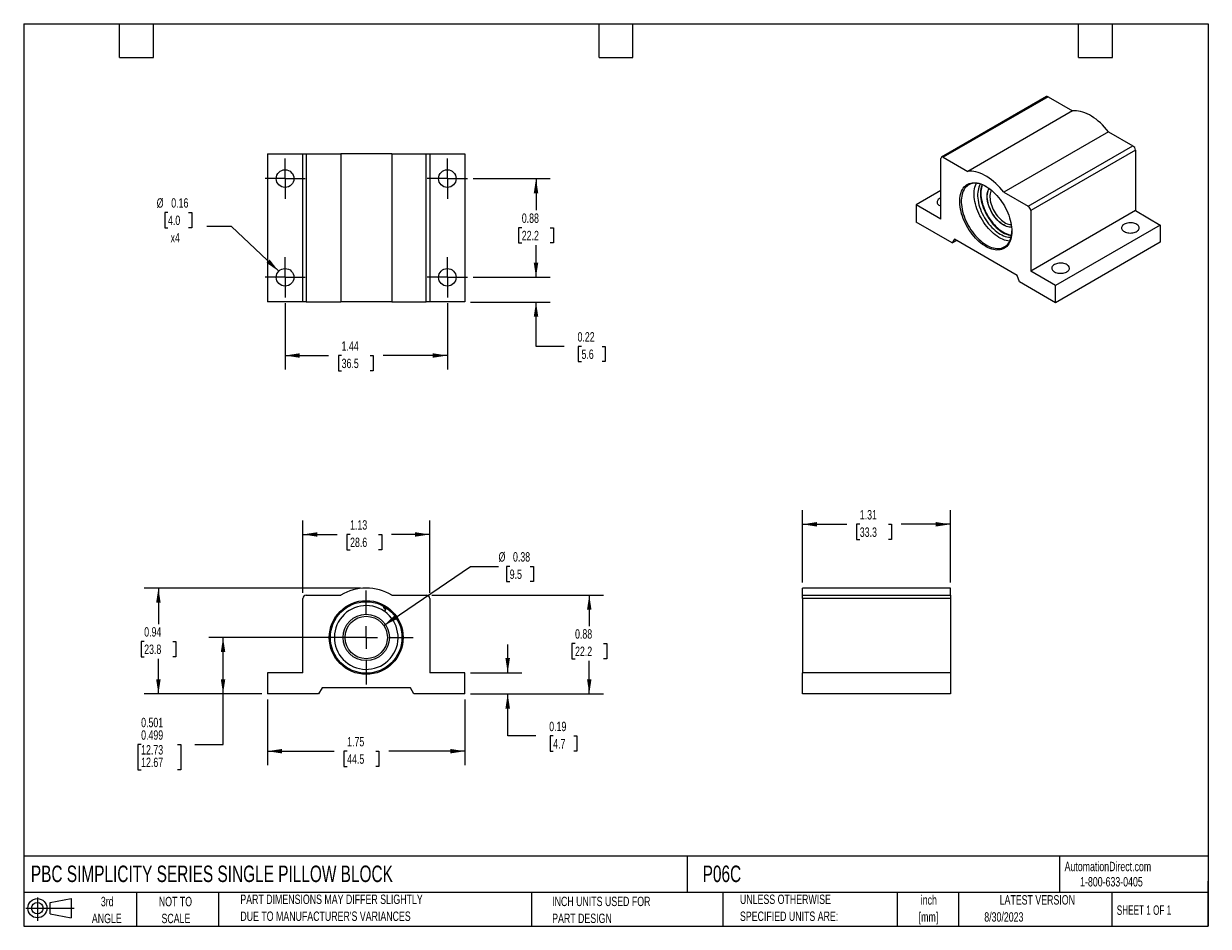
# Model space of a CAD drawing. Header units: inches. Extents: x 0.2 to 10.8, y 0.2 to 8.2.
import ezdxf

# ---------------------------------------------------------------- set-up
doc = ezdxf.new("R2010")
doc.units = ezdxf.units.IN
doc.header["$MEASUREMENT"] = 0
doc.linetypes.add('CENTERX2', pattern=[0.8, 0.5, -0.1, 0.1, -0.1])
doc.layers.add('CENTER', color=40, linetype='CENTERX2')
doc.layers.add('SLD-DEFPOINTS', color=7, linetype='Continuous')
doc.layers.add('DIMENSIONS', color=140, linetype='Continuous', lineweight=25)
doc.layers.add('TEXT', color=140, linetype='Continuous', lineweight=25)
doc.styles.add('SLDTEXTSTYLE0', font='TXT', dxfattribs={"width": 0.7})
doc.styles.add('SLDTEXTSTYLE1', font='TXT', dxfattribs={"width": 0.65})
doc.dimstyles.new('SLDDIMSTYLE0', dxfattribs={"dimtxt": 0.084961, "dimasz": 0.13, "dimexe": 0, "dimexo": 0.0625, "dimgap": 0.02124, "dimtad": 0, "dimtih": 1, "dimtoh": 1, "dimrnd": 1e-09, "dimdsep": 46, "dimtxsty": 'SLDTEXTSTYLE0', "dimsah": 1, "dimcen": 0.09, "dimadec": 0, "dimazin": 2, "dimtfac": 1, "dimtmove": 0, "dimatfit": 0, "dimfxl": 0, "dimfrac": 2, "dimtolj": 1, "dimtzin": 12, "dimarcsym": 0})
doc.dimstyles.new('SLDDIMSTYLE1', dxfattribs={"dimtxt": 0.084961, "dimasz": 0.13, "dimexe": 0, "dimexo": 0.0625, "dimgap": 0.02124, "dimtad": 0, "dimtih": 1, "dimtoh": 1, "dimrnd": 1e-09, "dimdsep": 46, "dimtxsty": 'SLDTEXTSTYLE0', "dimsah": 1, "dimcen": 0.09, "dimadec": 0, "dimazin": 2, "dimtfac": 1, "dimtofl": 0, "dimtmove": 0, "dimatfit": 3, "dimfxl": 0, "dimfrac": 2, "dimtolj": 1, "dimtzin": 12, "dimarcsym": 0})
doc.dimstyles.new('SLDDIMSTYLE2', dxfattribs={"dimtxt": 0.084961, "dimasz": 0.13, "dimexe": 0, "dimexo": 0.0625, "dimgap": 0.02124, "dimtad": 0, "dimtih": 1, "dimtoh": 1, "dimrnd": 1e-09, "dimzin": 12, "dimdsep": 46, "dimtxsty": 'SLDTEXTSTYLE0', "dimsah": 1, "dimcen": 0.09, "dimadec": 0, "dimazin": 3, "dimtfac": 1, "dimtofl": 0, "dimtmove": 0, "dimatfit": 3, "dimfxl": 0, "dimfrac": 2, "dimtolj": 1, "dimtzin": 12, "dimarcsym": 0})
doc.dimstyles.new('SLDDIMSTYLE3', dxfattribs={"dimtxt": 0.084961, "dimasz": 0.13, "dimexe": 0, "dimexo": 0.0625, "dimgap": 0.02124, "dimtad": 0, "dimtih": 1, "dimtoh": 1, "dimrnd": 1e-09, "dimdsep": 46, "dimtxsty": 'SLDTEXTSTYLE0', "dimsah": 1, "dimcen": 0, "dimadec": 0, "dimazin": 2, "dimtfac": 1, "dimtofl": 0, "dimtmove": 0, "dimatfit": 3, "dimfxl": 0, "dimfrac": 2, "dimtolj": 1, "dimtzin": 12, "dimarcsym": 0})
doc.dimstyles.new('SLDDIMSTYLE4', dxfattribs={"dimtxt": 0.084961, "dimasz": 0.13, "dimexe": 0, "dimexo": 0.0625, "dimgap": 0.02124, "dimtad": 0, "dimtih": 1, "dimtoh": 1, "dimdec": 3, "dimrnd": 1e-09, "dimzin": 0, "dimdsep": 46, "dimtxsty": 'SLDTEXTSTYLE0', "dimsah": 1, "dimcen": 0.09, "dimadec": 0, "dimazin": 0, "dimlim": 1, "dimtp": 0.001, "dimtm": 0.001, "dimtfac": 1, "dimtdec": 3, "dimtofl": 0, "dimtmove": 0, "dimatfit": 3, "dimfxl": 0, "dimfrac": 2, "dimtolj": 1, "dimtzin": 12, "dimarcsym": 0})
doc.dimstyles.new('SLDDIMSTYLE5', dxfattribs={"dimtxt": 0.084961, "dimasz": 0.13, "dimexe": 0, "dimexo": 0.0625, "dimgap": 0.02124, "dimtad": 0, "dimtih": 1, "dimtoh": 1, "dimrnd": 1e-09, "dimdsep": 46, "dimtxsty": 'SLDTEXTSTYLE0', "dimsah": 1, "dimcen": 0, "dimadec": 0, "dimazin": 2, "dimtfac": 1, "dimtofl": 0, "dimtmove": 0, "dimatfit": 3, "dimfxl": 0, "dimfrac": 2, "dimtolj": 1, "dimtzin": 12, "dimarcsym": 0})

# ---------------------------------------------------------------- blocks, each defined once
blk = doc.blocks.new('Block11')
at = {"color": 7, "linetype": 'Continuous', "lineweight": 18}
for p, q in [((0, 0.113), (0.428, 0.113)), ((0.102, 0.209), (0.102, 0)), ((0.216, 0.164), (0.401, 0.198)), ((0.216, 0.063), (0.216, 0.164)), ((0.401, 0.198), (0.401, 0.029)), ((0.216, 0.063), (0.401, 0.029))]:
    blk.add_line(p, q, dxfattribs=at)
for radius in [0.0846, 0.0506]:
    blk.add_circle((0.102, 0.113), radius, dxfattribs=at)
blk = doc.blocks.new('Block12')
at = {"layer": 'SLD-DEFPOINTS'}
blk.add_blockref('Block11', (0, 0), dxfattribs=at)
blk = doc.blocks.new('SW_NOTE_0')
at = {"layer": 'TEXT', "color": 0, "char_height": 0.0833, "attachment_point": 2, "style": 'SLDTEXTSTYLE0'}
for s, insert in [('inch', (0.125, 0.107)), ('[mm]', (0.122, -0.043))]:
    blk.add_mtext(s, dxfattribs=dict(at, insert=insert))
blk = doc.blocks.new('SW_NOTE_0_1')
at = {"layer": 'TEXT', "color": 0, "char_height": 0.08333, "attachment_point": 1, "style": 'SLDTEXTSTYLE0'}
for s, insert in [('UNLESS OTHERWISE', (0, 0.107)), ('SPECIFIED UNITS ARE:', (0, -0.043))]:
    blk.add_mtext(s, dxfattribs=dict(at, insert=insert))
blk = doc.blocks.new('SW_NOTE_0_2')
at = {"layer": 'TEXT', "color": 0, "char_height": 0.08333, "attachment_point": 1, "style": 'SLDTEXTSTYLE0'}
for s, insert in [('PART DIMENSIONS MAY DIFFER SLIGHTLY', (0, 0.107)), ("DUE TO MANUFACTURER'S VARIANCES", (0, -0.043))]:
    blk.add_mtext(s, dxfattribs=dict(at, insert=insert))
blk = doc.blocks.new('SW_NOTE_0_3')
at = {"layer": 'TEXT', "color": 0, "char_height": 0.0833, "attachment_point": 2, "style": 'SLDTEXTSTYLE0'}
for s, insert in [('NOT TO', (0.207, 0.107)), ('SCALE', (0.211, -0.043))]:
    blk.add_mtext(s, dxfattribs=dict(at, insert=insert))
blk = doc.blocks.new('SW_NOTE_0_4')
at = {"layer": 'TEXT', "color": 0, "char_height": 0.0833, "attachment_point": 2, "style": 'SLDTEXTSTYLE0'}
for s, insert in [('3rd', (0.091, 0.107)), ('ANGLE', (0.087, -0.043))]:
    blk.add_mtext(s, dxfattribs=dict(at, insert=insert))
blk = doc.blocks.new('SW_NOTE_0_5')
at = {"layer": 'TEXT', "color": 0, "char_height": 0.08333, "attachment_point": 1, "style": 'SLDTEXTSTYLE0'}
for s, insert in [('INCH UNITS USED FOR', (0, 0.107)), ('PART DESIGN', (0, -0.043))]:
    blk.add_mtext(s, dxfattribs=dict(at, insert=insert))
blk = doc.blocks.new('_D')
at = {"layer": 'DIMENSIONS'}
for p, q in [((4.54, 2.497), (4.54, 2.747)), ((4.211, 2.497), (4.665, 2.497)), ((4.211, 2.31), (4.665, 2.31)), ((4.54, 1.937), (4.54, 2.31)), ((4.79, 1.937), (4.54, 1.937)), ((4.943, 1.937), (4.915, 1.937)), ((4.915, 1.937), (4.915, 1.802)), ((5.125, 1.937), (5.154, 1.937)), ((5.154, 1.937), (5.154, 1.802)), ((4.915, 1.802), (4.943, 1.802)), ((5.154, 1.802), (5.125, 1.802))]:
    blk.add_line(p, q, dxfattribs=at)
for points in [[(4.54, 2.497), (4.56, 2.627), (4.52, 2.627)], [(4.54, 2.31), (4.52, 2.18), (4.56, 2.18)]]:
    blk.add_solid(points, dxfattribs=at)
at = {"layer": 'DIMENSIONS', "char_height": 0.0833, "attachment_point": 1, "style": 'SLDTEXTSTYLE0'}
for s, insert in [('0.19', (4.908, 2.063)), ('4.7', (4.943, 1.909))]:
    blk.add_mtext(s, dxfattribs=dict(at, insert=insert))
blk = doc.blocks.new('_D_1')
at = {"layer": 'DIMENSIONS'}
for p, q in [((3.869, 3.185), (5.388, 3.185)), ((5.263, 3.185), (5.263, 2.911)), ((5.137, 2.757), (5.109, 2.757)), ((5.109, 2.757), (5.109, 2.622)), ((5.39, 2.757), (5.418, 2.757)), ((5.418, 2.757), (5.418, 2.622)), ((5.109, 2.622), (5.137, 2.622)), ((5.263, 2.31), (5.263, 2.603)), ((5.418, 2.622), (5.39, 2.622)), ((4.211, 2.31), (5.388, 2.31))]:
    blk.add_line(p, q, dxfattribs=at)
for points in [[(5.263, 3.185), (5.243, 3.055), (5.283, 3.055)], [(5.263, 2.31), (5.283, 2.44), (5.243, 2.44)]]:
    blk.add_solid(points, dxfattribs=at)
at = {"layer": 'DIMENSIONS', "char_height": 0.0833, "attachment_point": 1, "style": 'SLDTEXTSTYLE0'}
for s, insert in [('0.88', (5.137, 2.883)), ('22.2', (5.137, 2.729))]:
    blk.add_mtext(s, dxfattribs=dict(at, insert=insert))
blk = doc.blocks.new('_D_2')
at = {"layer": 'DIMENSIONS'}
for p, q in [((2.724, 3.205), (2.724, 3.848)), ((3.849, 3.205), (3.849, 3.848)), ((2.724, 3.723), (3.028, 3.723)), ((3.143, 3.723), (3.114, 3.723)), ((3.114, 3.723), (3.114, 3.588)), ((3.395, 3.723), (3.424, 3.723)), ((3.424, 3.723), (3.424, 3.588)), ((3.849, 3.723), (3.51, 3.723)), ((3.114, 3.588), (3.143, 3.588)), ((3.424, 3.588), (3.395, 3.588))]:
    blk.add_line(p, q, dxfattribs=at)
for points in [[(2.724, 3.723), (2.854, 3.703), (2.854, 3.743)], [(3.849, 3.723), (3.719, 3.743), (3.719, 3.703)]]:
    blk.add_solid(points, dxfattribs=at)
at = {"layer": 'DIMENSIONS', "char_height": 0.0833, "attachment_point": 1, "style": 'SLDTEXTSTYLE0'}
for s, insert in [('1.13', (3.143, 3.849)), ('28.6', (3.143, 3.695))]:
    blk.add_mtext(s, dxfattribs=dict(at, insert=insert))
blk = doc.blocks.new('_D_3')
at = {"layer": 'DIMENSIONS'}
for p, q in [((3.441, 2.916), (4.209, 3.44)), ((4.209, 3.44), (4.459, 3.44)), ((4.558, 3.44), (4.53, 3.44)), ((4.53, 3.44), (4.53, 3.305)), ((4.74, 3.44), (4.769, 3.44)), ((4.769, 3.44), (4.769, 3.305)), ((4.53, 3.305), (4.558, 3.305)), ((4.769, 3.305), (4.74, 3.305))]:
    blk.add_line(p, q, dxfattribs=at)
blk.add_solid([(3.441, 2.916), (3.56, 2.973), (3.537, 3.006)], dxfattribs=at)
at = {"layer": 'DIMENSIONS', "char_height": 0.0833, "attachment_point": 1, "style": 'SLDTEXTSTYLE0'}
for s, insert in [('%%c', (4.459, 3.566)), ('0.38', (4.587, 3.566)), ('9.5', (4.558, 3.412))]:
    blk.add_mtext(s, dxfattribs=dict(at, insert=insert))
blk = doc.blocks.new('_D_4')
at = {"layer": 'DIMENSIONS'}
for p, q in [((3.236, 2.81), (1.892, 2.81)), ((2.017, 2.31), (2.017, 2.81)), ((2.361, 2.31), (1.892, 2.31)), ((2.017, 1.86), (2.017, 2.31)), ((1.291, 1.86), (1.262, 1.86)), ((1.262, 1.86), (1.262, 1.638)), ((1.614, 1.86), (1.643, 1.86)), ((1.643, 1.86), (1.643, 1.638)), ((1.767, 1.86), (2.017, 1.86)), ((1.262, 1.638), (1.291, 1.638)), ((1.643, 1.638), (1.614, 1.638))]:
    blk.add_line(p, q, dxfattribs=at)
for points in [[(2.017, 2.81), (1.997, 2.68), (2.037, 2.68)], [(2.017, 2.31), (2.037, 2.44), (1.997, 2.44)]]:
    blk.add_solid(points, dxfattribs=at)
at = {"layer": 'DIMENSIONS', "char_height": 0.0833, "attachment_point": 1, "style": 'SLDTEXTSTYLE0'}
for s, insert in [('0.501', (1.291, 2.098)), ('0.499', (1.291, 1.987)), ('12.73', (1.291, 1.856)), ('12.67', (1.291, 1.745))]:
    blk.add_mtext(s, dxfattribs=dict(at, insert=insert))
blk = doc.blocks.new('_D_5')
at = {"layer": 'DIMENSIONS'}
for p, q in [((3.236, 3.248), (1.319, 3.248)), ((1.444, 3.248), (1.444, 2.928)), ((1.318, 2.774), (1.29, 2.774)), ((1.29, 2.774), (1.29, 2.639)), ((1.571, 2.774), (1.599, 2.774)), ((1.599, 2.774), (1.599, 2.639)), ((1.29, 2.639), (1.318, 2.639)), ((1.599, 2.639), (1.571, 2.639)), ((1.444, 2.31), (1.444, 2.62)), ((2.361, 2.31), (1.319, 2.31))]:
    blk.add_line(p, q, dxfattribs=at)
for points in [[(1.444, 3.248), (1.424, 3.118), (1.464, 3.118)], [(1.444, 2.31), (1.464, 2.44), (1.424, 2.44)]]:
    blk.add_solid(points, dxfattribs=at)
at = {"layer": 'DIMENSIONS', "char_height": 0.0833, "attachment_point": 1, "style": 'SLDTEXTSTYLE0'}
for s, insert in [('0.94', (1.318, 2.901)), ('23.8', (1.318, 2.747))]:
    blk.add_mtext(s, dxfattribs=dict(at, insert=insert))
blk = doc.blocks.new('_D_6')
at = {"layer": 'DIMENSIONS'}
for p, q in [((2.411, 2.26), (2.411, 1.677)), ((4.161, 2.26), (4.161, 1.677)), ((2.411, 1.802), (3.002, 1.802)), ((3.117, 1.802), (3.089, 1.802)), ((3.089, 1.802), (3.089, 1.667)), ((3.37, 1.802), (3.398, 1.802)), ((3.398, 1.802), (3.398, 1.667)), ((4.161, 1.802), (3.485, 1.802)), ((3.089, 1.667), (3.117, 1.667)), ((3.398, 1.667), (3.37, 1.667))]:
    blk.add_line(p, q, dxfattribs=at)
for points in [[(2.411, 1.802), (2.541, 1.782), (2.541, 1.822)], [(4.161, 1.802), (4.031, 1.822), (4.031, 1.782)]]:
    blk.add_solid(points, dxfattribs=at)
at = {"layer": 'DIMENSIONS', "char_height": 0.0833, "attachment_point": 1, "style": 'SLDTEXTSTYLE0'}
for s, insert in [('1.75', (3.117, 1.928)), ('44.5', (3.117, 1.774))]:
    blk.add_mtext(s, dxfattribs=dict(at, insert=insert))
blk = doc.blocks.new('SW_CENTERMARKSYMBOL_0')
at = {"layer": 'CENTER', "color": 0}
for p, q in [((0, 0.2), (0, 0.417)), ((-0.2, 0), (-0.417, 0)), ((0, 0), (-0.1, 0)), ((0, 0), (0, 0.1)), ((0, 0), (0, -0.1)), ((0, 0), (0.1, 0)), ((0.2, 0), (0.417, 0)), ((0, -0.2), (0, -0.417))]:
    blk.add_line(p, q, dxfattribs=at)
blk = doc.blocks.new('_D_7')
at = {"layer": 'DIMENSIONS'}
for p, q in [((7.152, 3.298), (7.152, 3.938)), ((8.464, 3.298), (8.464, 3.938)), ((7.152, 3.813), (7.546, 3.813)), ((7.661, 3.813), (7.633, 3.813)), ((7.633, 3.813), (7.633, 3.678)), ((7.914, 3.813), (7.942, 3.813)), ((7.942, 3.813), (7.942, 3.678)), ((8.464, 3.813), (8.029, 3.813)), ((7.633, 3.678), (7.661, 3.678)), ((7.942, 3.678), (7.914, 3.678))]:
    blk.add_line(p, q, dxfattribs=at)
for points in [[(7.152, 3.813), (7.282, 3.793), (7.282, 3.833)], [(8.464, 3.813), (8.334, 3.833), (8.334, 3.793)]]:
    blk.add_solid(points, dxfattribs=at)
at = {"layer": 'DIMENSIONS', "char_height": 0.0833, "attachment_point": 1, "style": 'SLDTEXTSTYLE0'}
for s, insert in [('1.31', (7.661, 3.939)), ('33.3', (7.661, 3.785))]:
    blk.add_mtext(s, dxfattribs=dict(at, insert=insert))
blk = doc.blocks.new('_D_8')
at = {"layer": 'DIMENSIONS'}
for p, q in [((4.233, 6.877), (4.916, 6.877)), ((4.791, 6.877), (4.791, 6.596)), ((4.665, 6.442), (4.636, 6.442)), ((4.636, 6.442), (4.636, 6.307)), ((4.917, 6.442), (4.946, 6.442)), ((4.946, 6.442), (4.946, 6.307)), ((4.636, 6.307), (4.665, 6.307)), ((4.946, 6.307), (4.917, 6.307)), ((4.791, 6.002), (4.791, 6.288)), ((4.233, 6.002), (4.916, 6.002))]:
    blk.add_line(p, q, dxfattribs=at)
for points in [[(4.791, 6.877), (4.771, 6.747), (4.811, 6.747)], [(4.791, 6.002), (4.811, 6.132), (4.771, 6.132)]]:
    blk.add_solid(points, dxfattribs=at)
at = {"layer": 'DIMENSIONS', "char_height": 0.0833, "attachment_point": 1, "style": 'SLDTEXTSTYLE0'}
for s, insert in [('0.88', (4.665, 6.568)), ('22.2', (4.665, 6.414))]:
    blk.add_mtext(s, dxfattribs=dict(at, insert=insert))
blk = doc.blocks.new('_D_9')
at = {"layer": 'DIMENSIONS'}
for p, q in [((2.567, 5.774), (2.567, 5.184)), ((4.005, 5.774), (4.005, 5.184)), ((2.567, 5.309), (2.953, 5.309)), ((3.068, 5.309), (3.039, 5.309)), ((3.039, 5.309), (3.039, 5.173)), ((3.32, 5.309), (3.349, 5.309)), ((3.349, 5.309), (3.349, 5.173)), ((4.005, 5.309), (3.435, 5.309)), ((3.039, 5.173), (3.068, 5.173)), ((3.349, 5.173), (3.32, 5.173))]:
    blk.add_line(p, q, dxfattribs=at)
for points in [[(2.567, 5.309), (2.697, 5.289), (2.697, 5.329)], [(4.005, 5.309), (3.875, 5.329), (3.875, 5.289)]]:
    blk.add_solid(points, dxfattribs=at)
at = {"layer": 'DIMENSIONS', "char_height": 0.0833, "attachment_point": 1, "style": 'SLDTEXTSTYLE0'}
for s, insert in [('1.44', (3.068, 5.435)), ('36.5', (3.068, 5.281))]:
    blk.add_mtext(s, dxfattribs=dict(at, insert=insert))
blk = doc.blocks.new('_D_10')
at = {"layer": 'DIMENSIONS'}
for p, q in [((4.791, 6.002), (4.791, 6.252)), ((4.233, 6.002), (4.916, 6.002)), ((4.211, 5.783), (4.916, 5.783)), ((4.791, 5.39), (4.791, 5.783)), ((5.041, 5.39), (4.791, 5.39)), ((5.194, 5.39), (5.166, 5.39)), ((5.166, 5.39), (5.166, 5.255)), ((5.376, 5.39), (5.404, 5.39)), ((5.404, 5.39), (5.404, 5.255)), ((5.166, 5.255), (5.194, 5.255)), ((5.404, 5.255), (5.376, 5.255))]:
    blk.add_line(p, q, dxfattribs=at)
for points in [[(4.791, 6.002), (4.811, 6.132), (4.771, 6.132)], [(4.791, 5.783), (4.771, 5.653), (4.811, 5.653)]]:
    blk.add_solid(points, dxfattribs=at)
at = {"layer": 'DIMENSIONS', "char_height": 0.0833, "attachment_point": 1, "style": 'SLDTEXTSTYLE0'}
for s, insert in [('0.22', (5.159, 5.516)), ('5.6', (5.194, 5.362))]:
    blk.add_mtext(s, dxfattribs=dict(at, insert=insert))
blk = doc.blocks.new('_D_11')
at = {"layer": 'DIMENSIONS'}
for p, q in [((1.529, 6.577), (1.5, 6.577)), ((1.5, 6.577), (1.5, 6.442)), ((1.711, 6.577), (1.739, 6.577)), ((1.739, 6.577), (1.739, 6.442)), ((1.5, 6.442), (1.529, 6.442)), ((1.739, 6.442), (1.711, 6.442)), ((2.091, 6.453), (1.873, 6.453)), ((2.51, 6.056), (2.091, 6.453))]:
    blk.add_line(p, q, dxfattribs=at)
blk.add_solid([(2.51, 6.056), (2.43, 6.16), (2.402, 6.131)], dxfattribs=at)
at = {"layer": 'DIMENSIONS', "char_height": 0.0833, "attachment_point": 1, "style": 'SLDTEXTSTYLE0'}
for s, insert in [('%%c', (1.429, 6.703)), ('0.16', (1.558, 6.703)), ('4.0', (1.529, 6.549)), ('x4', (1.552, 6.395))]:
    blk.add_mtext(s, dxfattribs=dict(at, insert=insert))
blk = doc.blocks.new('SW_CENTERMARKSYMBOL_1')
at = {"layer": 'CENTER', "color": 0}
for p, q in [((0, 0.1), (0, 0.178125)), ((-0.1, 0), (-0.178125, 0)), ((0, 0), (-0.1, 0)), ((0, 0), (0, 0.1)), ((0, 0), (0, -0.1)), ((0, 0), (0.1, 0)), ((0.1, 0), (0.178125, 0)), ((0, -0.1), (0, -0.178125))]:
    blk.add_line(p, q, dxfattribs=at)
blk = doc.blocks.new('SW_CENTERMARKSYMBOL_2')
at = {"layer": 'CENTER', "color": 0}
for p, q in [((0, 0.1), (0, 0.178125)), ((-0.1, 0), (-0.178125, 0)), ((0, 0), (-0.1, 0)), ((0, 0), (0, 0.1)), ((0, 0), (0, -0.1)), ((0, 0), (0.1, 0)), ((0.1, 0), (0.178125, 0)), ((0, -0.1), (0, -0.178125))]:
    blk.add_line(p, q, dxfattribs=at)
blk = doc.blocks.new('SW_CENTERMARKSYMBOL_3')
at = {"layer": 'CENTER', "color": 0}
for p, q in [((0, 0.1), (0, 0.178125)), ((-0.1, 0), (-0.178125, 0)), ((0, 0), (-0.1, 0)), ((0, 0), (0, 0.1)), ((0, 0), (0, -0.1)), ((0, 0), (0.1, 0)), ((0.1, 0), (0.178125, 0)), ((0, -0.1), (0, -0.178125))]:
    blk.add_line(p, q, dxfattribs=at)
blk = doc.blocks.new('SW_CENTERMARKSYMBOL_4')
at = {"layer": 'CENTER', "color": 0}
for p, q in [((0, 0.1), (0, 0.178125)), ((-0.1, 0), (-0.178125, 0)), ((0, 0), (-0.1, 0)), ((0, 0), (0, 0.1)), ((0, 0), (0, -0.1)), ((0, 0), (0.1, 0)), ((0.1, 0), (0.178125, 0)), ((0, -0.1), (0, -0.178125))]:
    blk.add_line(p, q, dxfattribs=at)

msp = doc.modelspace()

# ---------------------------------------------------------------- linework, layer by layer
for p, q in [((9.3144, 7.6033), (8.3863, 7.0675)), ((9.3294, 7.6018), (8.4013, 7.066)), ((9.3294, 7.6018), (9.5459, 7.4768)), ((9.5459, 7.4768), (8.6178, 6.941)), ((9.8659, 7.292), (8.9379, 6.7563)), ((9.8659, 7.292), (10.0825, 7.167)), ((9.1544, 6.6313), (10.0825, 7.167)), ((2.411, 7.096), (2.411, 5.7835)), ((2.411, 7.096), (2.7235, 7.096)), ((2.7235, 5.7835), (2.7235, 7.096)), ((2.7235, 7.096), (2.7535, 7.096)), ((2.7535, 7.096), (2.7535, 5.7835)), ((2.7535, 7.096), (3.0597, 7.096)), ((3.0597, 7.096), (3.0597, 5.7835)), ((3.5124, 7.096), (3.0597, 7.096)), ((3.5124, 7.096), (3.5124, 5.7835)), ((3.5124, 7.096), (3.8185, 7.096)), ((3.8185, 5.7835), (3.8185, 7.096)), ((3.8185, 7.096), (3.8485, 7.096)), ((3.8485, 7.096), (3.8485, 5.7835)), ((3.8485, 7.096), (4.161, 7.096)), ((4.161, 7.096), (4.161, 5.7835)), ((8.3801, 6.5165), (8.3801, 7.0538)), ((8.4013, 7.066), (8.6178, 6.941)), ((10.1037, 7.1303), (9.1756, 6.5945)), ((10.1037, 7.1303), (10.1037, 6.593)), ((8.3801, 6.7716), (8.1591, 6.644)), ((8.9379, 6.7563), (9.1544, 6.6313)), ((8.1591, 6.644), (8.1591, 6.4914)), ((8.3801, 6.5165), (8.1591, 6.644)), ((9.1756, 6.5945), (9.1756, 6.0573)), ((10.1037, 6.593), (9.1756, 6.0573)), ((10.1037, 6.593), (10.3246, 6.4655)), ((8.4784, 6.307), (8.1591, 6.4914)), ((10.3246, 6.4655), (9.3966, 5.9297)), ((10.3246, 6.4655), (10.3246, 6.3128)), ((8.5009, 6.339), (8.4784, 6.307)), ((8.4784, 6.307), (8.5173, 6.3295)), ((9.0548, 6.0192), (8.5009, 6.339)), ((10.3246, 6.3128), (9.3966, 5.777)), ((9.0773, 5.9613), (9.0548, 6.0192)), ((9.3966, 5.9297), (9.1756, 6.0573)), ((9.3966, 5.777), (9.0773, 5.9613)), ((9.3966, 5.777), (9.3966, 5.9297)), ((2.7235, 5.7835), (2.411, 5.7835)), ((2.7535, 5.7835), (2.7235, 5.7835)), ((2.7535, 5.7835), (3.0597, 5.7835)), ((3.5124, 5.7835), (3.0597, 5.7835)), ((3.5124, 5.7835), (3.8185, 5.7835)), ((3.8485, 5.7835), (3.8185, 5.7835)), ((4.161, 5.7835), (3.8485, 5.7835)), ((2.7235, 2.497), (2.7235, 3.155)), ((2.7535, 3.185), (3.0597, 3.185)), ((3.5124, 3.185), (3.8185, 3.185)), ((3.8485, 3.155), (3.8485, 2.497)), ((8.4644, 3.248), (7.1519, 3.248)), ((7.1519, 3.185), (7.1519, 3.248)), ((7.1519, 3.185), (8.4644, 3.185)), ((7.1519, 3.155), (7.1519, 3.185)), ((8.4644, 3.155), (7.1519, 3.155)), ((7.1519, 3.155), (7.1519, 2.497)), ((8.4644, 3.185), (8.4644, 3.248)), ((8.4644, 3.185), (8.4644, 3.155)), ((8.4644, 3.155), (8.4644, 2.497)), ((3.4394, 3.0819), (3.445, 3.0786)), ((3.456, 3.0593), (3.4463, 3.0426)), ((3.4465, 3.0696), (3.4544, 3.065)), ((3.4569, 3.0693), (3.449, 3.0739)), ((3.4504, 3.0397), (3.4603, 3.0568)), ((2.411, 2.497), (2.411, 2.31)), ((2.7235, 2.497), (2.411, 2.497)), ((4.161, 2.497), (3.8485, 2.497)), ((4.161, 2.31), (4.161, 2.497)), ((7.1519, 2.31), (7.1519, 2.497)), ((8.4644, 2.497), (7.1519, 2.497)), ((8.4644, 2.497), (8.4644, 2.31)), ((2.8944, 2.365), (2.8626, 2.31)), ((3.6777, 2.365), (2.8944, 2.365)), ((3.7095, 2.31), (3.6777, 2.365)), ((2.8626, 2.31), (2.411, 2.31)), ((4.161, 2.31), (3.7095, 2.31)), ((8.4644, 2.31), (7.1519, 2.31))]:
    msp.add_line(p, q)
at = {"flags": 128}
for points in [[(9.8659, 7.292), (9.8487, 7.3132), (9.8309, 7.3333), (9.8125, 7.3525), (9.7937, 7.3705), (9.7746, 7.3873), (9.7552, 7.4029), (9.7356, 7.4171), (9.7158, 7.43), (9.696, 7.4414), (9.6763, 7.4513), (9.6567, 7.4597), (9.6372, 7.4666), (9.6181, 7.4719), (9.5993, 7.4755), (9.581, 7.4776), (9.5631, 7.478), (9.5459, 7.4768)], [(8.9379, 6.7563), (8.9206, 6.7774), (8.9028, 6.7976), (8.8844, 6.8167), (8.8657, 6.8347), (8.8465, 6.8515), (8.8271, 6.8671), (8.8075, 6.8813), (8.7877, 6.8942), (8.7679, 6.9056), (8.7482, 6.9156), (8.7286, 6.924), (8.7092, 6.9308), (8.69, 6.9361), (8.6712, 6.9398), (8.6529, 6.9418), (8.6351, 6.9422), (8.6178, 6.941)], [(9.0091, 6.409), (9.0085, 6.3905), (9.0068, 6.3727), (9.0039, 6.3558), (8.9999, 6.3398), (8.9948, 6.3249), (8.9886, 6.311), (8.9814, 6.2983), (8.9732, 6.2868), (8.9639, 6.2765), (8.9538, 6.2676), (8.9428, 6.2601), (8.9309, 6.254), (8.9183, 6.2493), (8.905, 6.246), (8.8911, 6.2443), (8.8766, 6.244), (8.8616, 6.2452), (8.8462, 6.2479), (8.8304, 6.2521), (8.8144, 6.2577), (8.7982, 6.2647), (8.7819, 6.2731), (8.7656, 6.2829), (8.7493, 6.2939), (8.7332, 6.3062), (8.7173, 6.3197), (8.7017, 6.3342), (8.6865, 6.3498), (8.6718, 6.3664), (8.6575, 6.3839), (8.6439, 6.4021), (8.631, 6.421), (8.6187, 6.4406), (8.6073, 6.4606), (8.5967, 6.4811), (8.587, 6.5018), (8.5783, 6.5228), (8.5705, 6.5438), (8.5638, 6.5649), (8.5582, 6.5858), (8.5536, 6.6066), (8.5502, 6.627), (8.5479, 6.647), (8.5468, 6.6664), (8.5468, 6.6853), (8.5479, 6.7034), (8.5502, 6.7207), (8.5536, 6.7372), (8.5582, 6.7527), (8.5638, 6.7671), (8.5705, 6.7804), (8.5783, 6.7925), (8.587, 6.8034), (8.5967, 6.813), (8.6073, 6.8212), (8.6187, 6.828), (8.631, 6.8335), (8.6439, 6.8374), (8.6575, 6.8399), (8.6718, 6.8409), (8.6865, 6.8405), (8.7017, 6.8385), (8.7173, 6.8351), (8.7332, 6.8302), (8.7493, 6.8239), (8.7656, 6.8161), (8.7819, 6.8071), (8.7982, 6.7966), (8.8144, 6.785), (8.8304, 6.7721), (8.8462, 6.7581), (8.8616, 6.743), (8.8766, 6.7269), (8.8911, 6.7099), (8.905, 6.692), (8.9183, 6.6734), (8.9309, 6.6542), (8.9428, 6.6344), (8.9538, 6.6141), (8.9639, 6.5935), (8.9732, 6.5726), (8.9814, 6.5516), (8.9886, 6.5305), (8.9948, 6.5095), (8.9999, 6.4886), (9.0039, 6.4681), (9.0068, 6.4479), (9.0085, 6.4281), (9.0091, 6.409)], [(8.7814, 6.8073), (8.7809, 6.8077), (8.7647, 6.816), (8.7486, 6.8229), (8.7328, 6.8284), (8.7172, 6.8324), (8.7019, 6.8349), (8.6871, 6.8359), (8.6728, 6.8354), (8.6591, 6.8334), (8.6461, 6.8299), (8.6337, 6.8249), (8.6222, 6.8185), (8.6115, 6.8106), (8.6017, 6.8014), (8.5928, 6.7909), (8.585, 6.779), (8.5782, 6.766), (8.5725, 6.7518), (8.5679, 6.7365), (8.5644, 6.7203), (8.5621, 6.7032), (8.5609, 6.6852), (8.5609, 6.6665), (8.5621, 6.6472), (8.5644, 6.6273), (8.5679, 6.6071), (8.5725, 6.5865), (8.5782, 6.5657), (8.585, 6.5448), (8.5928, 6.524), (8.6017, 6.5032), (8.6115, 6.4827), (8.6222, 6.4625), (8.6337, 6.4427), (8.6461, 6.4235), (8.6591, 6.4049), (8.6728, 6.3871), (8.6871, 6.3701), (8.7019, 6.354), (8.7172, 6.3389), (8.7328, 6.3249), (8.7486, 6.312), (8.7647, 6.3004), (8.7809, 6.2901), (8.797, 6.2811), (8.8132, 6.2734), (8.8291, 6.2672), (8.8449, 6.2625), (8.8603, 6.2592), (8.8753, 6.2575), (8.8899, 6.2572), (8.9039, 6.2585), (8.9173, 6.2612), (8.93, 6.2655), (8.942, 6.2712), (8.9531, 6.2783), (8.9634, 6.2869), (8.9727, 6.2968), (8.981, 6.308), (8.9883, 6.3204), (8.9946, 6.334), (8.9998, 6.3487), (9.0038, 6.3645), (9.0067, 6.3812), (9.0085, 6.3988), (9.009, 6.4131)], [(8.9896, 6.3229), (8.9888, 6.323), (8.9738, 6.3248), (8.9584, 6.328), (8.9426, 6.3328), (8.9267, 6.339), (8.9105, 6.3466), (8.8944, 6.3556), (8.8782, 6.3659), (8.8621, 6.3775), (8.8463, 6.3904), (8.8307, 6.4044), (8.8154, 6.4195), (8.8006, 6.4356), (8.7863, 6.4526), (8.7726, 6.4704), (8.7596, 6.489), (8.7472, 6.5082), (8.7357, 6.528), (8.725, 6.5482), (8.7152, 6.5687), (8.7063, 6.5895), (8.6985, 6.6103), (8.6917, 6.6312), (8.686, 6.652), (8.6814, 6.6726), (8.6779, 6.6929), (8.6756, 6.7127), (8.6744, 6.732), (8.6744, 6.7507), (8.6756, 6.7687), (8.6779, 6.7858), (8.6814, 6.8021), (8.686, 6.8173), (8.6917, 6.8315), (8.6937, 6.8356)], [(8.7307, 6.829), (8.7292, 6.8267), (8.7225, 6.8147), (8.7168, 6.8016), (8.7123, 6.7874), (8.7089, 6.7722), (8.7066, 6.7561), (8.7055, 6.7392), (8.7055, 6.7215), (8.7068, 6.7033), (8.7091, 6.6845), (8.7126, 6.6653), (8.7173, 6.6458), (8.723, 6.6262), (8.7298, 6.6065), (8.7377, 6.5868), (8.7465, 6.5674), (8.7562, 6.5482), (8.7668, 6.5294), (8.7782, 6.5111), (8.7903, 6.4934), (8.8031, 6.4764), (8.8165, 6.4603), (8.8305, 6.4451), (8.8448, 6.4308), (8.8595, 6.4176), (8.8745, 6.4056), (8.8897, 6.3948), (8.9049, 6.3854), (8.9202, 6.3772), (8.9353, 6.3705), (8.9503, 6.3651), (8.965, 6.3613), (8.9794, 6.3589), (8.9934, 6.358), (9.0024, 6.3583)], [(8.745, 6.8243), (8.7416, 6.8159), (8.737, 6.8017), (8.7336, 6.7865), (8.7313, 6.7704), (8.7302, 6.7535), (8.7303, 6.7358), (8.7315, 6.7175), (8.7339, 6.6988), (8.7374, 6.6796), (8.742, 6.6601), (8.7478, 6.6405), (8.7546, 6.6208), (8.7624, 6.6011), (8.7712, 6.5817), (8.7809, 6.5625), (8.7915, 6.5437), (8.8029, 6.5254), (8.8151, 6.5077), (8.8279, 6.4907), (8.8413, 6.4746), (8.8552, 6.4593), (8.8696, 6.4451), (8.8843, 6.4319), (8.8993, 6.4199), (8.9144, 6.4091), (8.9297, 6.3996), (8.9449, 6.3915), (8.9601, 6.3847), (8.9751, 6.3794), (8.9898, 6.3756), (9.0042, 6.3732), (9.0055, 6.373)], [(8.7469, 6.8236), (8.7421, 6.8097), (8.7384, 6.7948), (8.7359, 6.779), (8.7344, 6.7623), (8.7341, 6.7449), (8.735, 6.7269), (8.737, 6.7083), (8.7401, 6.6893), (8.7444, 6.67), (8.7498, 6.6504), (8.7562, 6.6308), (8.7636, 6.6112), (8.772, 6.5917), (8.7814, 6.5724), (8.7916, 6.5535), (8.8027, 6.535), (8.8145, 6.5171), (8.827, 6.4999), (8.8402, 6.4835), (8.8538, 6.4678), (8.868, 6.4532), (8.8825, 6.4396), (8.8973, 6.427), (8.9124, 6.4157), (8.9276, 6.4056), (8.9428, 6.3968), (8.958, 6.3894), (8.973, 6.3834), (8.9878, 6.3788), (9.0024, 6.3756), (9.0058, 6.3751)], [(9.007, 6.4459), (8.9982, 6.4457), (8.9862, 6.4467), (8.9738, 6.4492), (8.9611, 6.4532), (8.9482, 6.4586), (8.9352, 6.4655), (8.9221, 6.4737), (8.9092, 6.4831), (8.8965, 6.4938), (8.8841, 6.5056), (8.8721, 6.5185), (8.8606, 6.5322), (8.8498, 6.5468), (8.8396, 6.5621), (8.8301, 6.5779), (8.8216, 6.5942), (8.8139, 6.6108), (8.8072, 6.6276), (8.8016, 6.6445), (8.797, 6.6612), (8.7935, 6.6777), (8.7912, 6.6939), (8.79, 6.7095), (8.79, 6.7246), (8.7912, 6.7389), (8.7935, 6.7524), (8.797, 6.7649), (8.8016, 6.7764), (8.8072, 6.7867), (8.8089, 6.7891)], [(9.0069, 6.4465), (8.9993, 6.4463), (8.9873, 6.4473), (8.9749, 6.4498), (8.9622, 6.4538), (8.9493, 6.4592), (8.9362, 6.4661), (8.9232, 6.4743), (8.9103, 6.4838), (8.8976, 6.4944), (8.8852, 6.5063), (8.8732, 6.5191), (8.8617, 6.5329), (8.8508, 6.5474), (8.8406, 6.5627), (8.8312, 6.5786), (8.8226, 6.5948), (8.815, 6.6115), (8.8083, 6.6282), (8.8026, 6.6451), (8.798, 6.6618), (8.7946, 6.6783), (8.7922, 6.6945), (8.7911, 6.7102), (8.7911, 6.7252), (8.7922, 6.7395), (8.7946, 6.753), (8.798, 6.7655), (8.8026, 6.777), (8.8083, 6.7873), (8.8093, 6.7888)], [(8.827, 6.775), (8.8224, 6.765), (8.8187, 6.7535), (8.8161, 6.7409), (8.8146, 6.7275), (8.8143, 6.7133), (8.8152, 6.6984), (8.8172, 6.683), (8.8204, 6.6673), (8.8247, 6.6513), (8.8301, 6.6352), (8.8365, 6.6192), (8.8438, 6.6034), (8.8521, 6.5878), (8.8612, 6.5728), (8.8711, 6.5583), (8.8816, 6.5446), (8.8927, 6.5316), (8.9043, 6.5197), (8.9163, 6.5088), (8.9285, 6.499), (8.9409, 6.4905), (8.9534, 6.4833), (8.9658, 6.4775), (8.978, 6.4731), (8.99, 6.4702), (9.0016, 6.4688), (9.0038, 6.4687)], [(8.3801, 6.7069), (8.3798, 6.7068), (8.3709, 6.7027), (8.3632, 6.6979), (8.3567, 6.6924), (8.3517, 6.6865), (8.3482, 6.6803), (8.3463, 6.6738), (8.3461, 6.6672), (8.3476, 6.6607), (8.3506, 6.6543), (8.3553, 6.6483), (8.3614, 6.6428), (8.3689, 6.6378)], [(8.3689, 6.6378), (8.3775, 6.6335), (8.3801, 6.6324)], [(10.0044, 6.4717), (9.997, 6.4667), (9.9908, 6.4612), (9.9862, 6.4552), (9.9831, 6.4488), (9.9816, 6.4423), (9.9818, 6.4357), (9.9837, 6.4292), (9.9872, 6.423), (9.9922, 6.4171), (9.9987, 6.4116), (10.0065, 6.4068), (10.0154, 6.4027), (10.0252, 6.3994), (10.0358, 6.3969), (10.0469, 6.3953), (10.0582, 6.3947), (10.0696, 6.3951), (10.0808, 6.3964), (10.0915, 6.3987), (10.1016, 6.4018), (10.1107, 6.4057), (10.1188, 6.4104), (10.1256, 6.4156), (10.131, 6.4214), (10.1349, 6.4276), (10.1371, 6.4341), (10.1378, 6.4407), (10.1367, 6.4472), (10.134, 6.4536), (10.1298, 6.4597), (10.124, 6.4654), (10.1169, 6.4705), (10.1085, 6.475), (10.0991, 6.4788), (10.0889, 6.4817), (10.078, 6.4837), (10.0668, 6.4848), (10.0554, 6.4849), (10.0441, 6.484), (10.0331, 6.4823), (10.0227, 6.4796), (10.013, 6.476), (10.0044, 6.4717)], [(9.3857, 6.1146), (9.3782, 6.1096), (9.3721, 6.104), (9.3675, 6.098), (9.3644, 6.0917), (9.3629, 6.0851), (9.3631, 6.0785), (9.365, 6.0721), (9.3685, 6.0658), (9.3735, 6.0599), (9.38, 6.0544), (9.3877, 6.0496), (9.3966, 6.0455), (9.4065, 6.0422), (9.4171, 6.0397), (9.4281, 6.0382), (9.4395, 6.0376), (9.4509, 6.0379), (9.4621, 6.0392), (9.4728, 6.0415), (9.4828, 6.0446), (9.492, 6.0485), (9.5001, 6.0532), (9.5069, 6.0585), (9.5123, 6.0643), (9.5161, 6.0705), (9.5184, 6.0769), (9.519, 6.0835), (9.518, 6.09), (9.5153, 6.0964), (9.5111, 6.1025), (9.5053, 6.1082), (9.4982, 6.1134), (9.4898, 6.1178), (9.4804, 6.1216), (9.4702, 6.1245), (9.4593, 6.1265), (9.4481, 6.1276), (9.4367, 6.1277), (9.4253, 6.1269), (9.4144, 6.1251), (9.4039, 6.1224), (9.3943, 6.1189), (9.3857, 6.1146)], [(3.4514, 3.0414), (3.4479, 3.0438), (3.4473, 3.0443)]]:
    msp.add_lwpolyline(points, dxfattribs=at)
for centre, radius in [((2.567, 6.8772), 0.0781), ((4.005, 6.8772), 0.0781), ((2.567, 6.0022), 0.0781), ((4.005, 6.0022), 0.0781), ((3.286, 2.81), 0.327), ((3.286, 2.81), 0.317), ((3.286, 2.81), 0.2055), ((3.286, 2.81), 0.1879)]:
    msp.add_circle(centre, radius)
for centre, radius, start, end in [((9.3206, 7.5895), 0.0151, 54.38242, 114.30712), ((10.0576, 7.1282), 0.0461, 2.60548, 57.39452), ((8.393, 7.0559), 0.0131, 50.79671, 189.21404), ((9.1295, 6.5924), 0.0461, 2.60548, 57.39452), ((2.7535, 3.155), 0.03, 90, 180), ((3.286, 2.81), 0.438, 58.88861, 121.11139), ((3.8185, 3.155), 0.03, 0, 90), ((3.286, 2.81), 0.2825, 55.43178, 54.41369), ((3.4536, 3.0818), 0.0142, 158.94789, 240), ((3.4536, 3.0818), 0.00917, 163.6727, 240), ((3.4523, 3.0614), 0.00417, 330, 60), ((3.4523, 3.0614), 0.00917, 330, 60)]:
    msp.add_arc(centre, radius, start, end)
at = {"layer": 'TEXT'}
for p, q in [((0.25, 8.25), (10.75, 8.25)), ((0.25, 8.25), (0.25, 0.25)), ((1.1, 7.95), (1.1, 8.25)), ((1.4, 7.95), (1.4, 8.25)), ((5.35, 7.95), (5.35, 8.25)), ((5.65, 7.95), (5.65, 8.25)), ((9.6, 7.95), (9.6, 8.25)), ((9.9, 7.95), (9.9, 8.25)), ((10.75, 8.25), (10.75, 0.25)), ((1.1, 7.95), (1.4, 7.95)), ((5.35, 7.95), (5.65, 7.95)), ((9.6, 7.95), (9.9, 7.95)), ((10.75, 0.8711), (0.25, 0.8711)), ((6.1322, 0.8711), (6.1322, 0.55)), ((9.4321, 0.8711), (9.4321, 0.55)), ((10.75, 0.25), (10.75, 0.65)), ((10.75, 0.55), (0.25, 0.55)), ((1.25, 0.55), (1.25, 0.25)), ((1.9768, 0.55), (1.9768, 0.25)), ((4.7499, 0.55), (4.7499, 0.25)), ((6.448, 0.55), (6.448, 0.25)), ((7.9931, 0.55), (7.9931, 0.25)), ((8.5359, 0.55), (8.5359, 0.25)), ((9.8956, 0.55), (9.8956, 0.25)), ((0.25, 0.25), (10.75, 0.25))]:
    msp.add_line(p, q, dxfattribs=at)

# ---------------------------------------------------------------- block references
at = {"layer": 'CENTER'}
for name, p in [('SW_CENTERMARKSYMBOL_2', (2.567, 6.8772)), ('SW_CENTERMARKSYMBOL_3', (4.005, 6.8772)), ('SW_CENTERMARKSYMBOL_1', (2.567, 6.0022)), ('SW_CENTERMARKSYMBOL_4', (4.005, 6.0022)), ('SW_CENTERMARKSYMBOL_0', (3.286, 2.81))]:
    msp.add_blockref(name, p, dxfattribs=at)
at = {"layer": 'SLD-DEFPOINTS'}
msp.add_blockref('Block12', (0.2692, 0.2974), dxfattribs=at)
at = {"layer": 'TEXT'}
for name, p in [('SW_NOTE_0_2', (2.1701, 0.4241)), ('SW_NOTE_0_1', (6.5987, 0.4241)), ('SW_NOTE_0', (8.1476, 0.4183)), ('SW_NOTE_0_4', (0.8995, 0.4043)), ('SW_NOTE_0_3', (1.3881, 0.4043)), ('SW_NOTE_0_5', (4.9342, 0.4055))]:
    msp.add_blockref(name, p, dxfattribs=at)

# ---------------------------------------------------------------- texts
for s, insert, char_height, attachment_point, style in [('PBC SIMPLICITY SERIES SINGLE PILLOW BLOCK', (0.3136, 0.7881), 0.145833, 1, 'SLDTEXTSTYLE0'), ('P06C', (6.268, 0.7881), 0.14583, 1, 'SLDTEXTSTYLE0'), ('AutomationDirect.com', (9.4762, 0.8219), 0.083333, 1, 'SLDTEXTSTYLE0'), ('1-800-633-0405', (9.6138, 0.6865), 0.083333, 1, 'SLDTEXTSTYLE0'), ('LATEST VERSION', (9.2343, 0.5261), 0.083333, 2, 'SLDTEXTSTYLE0'), ('SHEET 1 OF 1', (9.9386, 0.4351), 0.083333, 1, 'SLDTEXTSTYLE1'), ('8/30/2023', (8.7643, 0.3745), 0.08333, 1, 'SLDTEXTSTYLE0')]:
    msp.add_mtext(s, dxfattribs=dict(at, insert=insert, char_height=char_height, attachment_point=attachment_point, style=style))

# ---------------------------------------------------------------- dimensions: what is measured, and where the dimension line sits
at = {"layer": 'DIMENSIONS'}
for base, p1, p2, angle, dimstyle, picture, middle in [((4.7909721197, 6.002232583), (4.1831748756, 6.877232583), (4.1831748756, 6.002232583), 90, 'SLDDIMSTYLE1', '_D_8', (4.7909721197, 6.4418636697)), ((4.791, 6.0022), (4.161, 5.7835), (4.1832, 6.0022), 90, 'SLDDIMSTYLE0', '_D_10', (4.791, 5.3898)), ((1.4443, 3.248), (2.411, 2.31), (3.286, 3.248), 90, 'SLDDIMSTYLE1', '_D_5', (1.4443, 2.7744)), ((5.2634130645, 3.1849980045), (4.1610498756, 2.3099980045), (3.8185498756, 3.1849980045), 90, 'SLDDIMSTYLE1', '_D_1', (5.2634130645, 2.7565798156)), ((2.0173, 2.81), (2.411, 2.31), (3.286, 2.81), 90, 'SLDDIMSTYLE4', '_D_4', (2.0173, 1.8602)), ((4.5401, 2.497), (4.161, 2.31), (4.161, 2.497), 90, 'SLDDIMSTYLE0', '_D', (4.5401, 1.9367)), ((4.161, 1.8019), (2.411, 2.31), (4.161, 2.31), 0, 'SLDDIMSTYLE2', '_D_6', (3.2435, 1.8019))]:
    dim = msp.add_linear_dim(base=base, p1=p1, p2=p2, angle=angle, dimstyle=dimstyle, dxfattribs=at)
    dim.commit()
    dim.dimension.update_dxf_attribs({"geometry": picture, "text_midpoint": middle, "dimtype": 160})
dim = msp.add_diameter_dim_2p(p1=(2.6237, 5.9485), p2=(2.5104, 6.056), text='<>\\Px4', dimstyle='SLDDIMSTYLE5', dxfattribs=at)
dim.commit()
dim.dimension.update_dxf_attribs({"geometry": '_D_11', "text_midpoint": (1.6198, 6.5091), "dimtype": 163})
for base, p1, p2, picture, middle in [((2.567, 5.3085), (4.005, 5.8241), (2.567, 5.8241), '_D_9', (3.1941, 5.3085)), ((7.1519, 3.8128), (8.4644, 3.248), (7.1519, 3.248), '_D_7', (7.7876, 3.8128)), ((2.7235498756, 3.7226367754), (3.8485498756, 3.1549980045), (2.7235498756, 3.1549980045), '_D_2', (3.2690114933, 3.7226367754))]:
    dim = msp.add_linear_dim(base=base, p1=p1, p2=p2, dimstyle='SLDDIMSTYLE2', dxfattribs=at)
    dim.commit()
    dim.dimension.update_dxf_attribs({"geometry": picture, "text_midpoint": middle, "dimtype": 160})
dim = msp.add_diameter_dim_2p(p1=(3.1309, 2.7041), p2=(3.4412, 2.9159), dimstyle='SLDDIMSTYLE3', dxfattribs=at)
dim.commit()
dim.dimension.update_dxf_attribs({"geometry": '_D_3', "text_midpoint": (4.6494, 3.44), "dimtype": 163})

doc.saveas('drawing.dxf')
